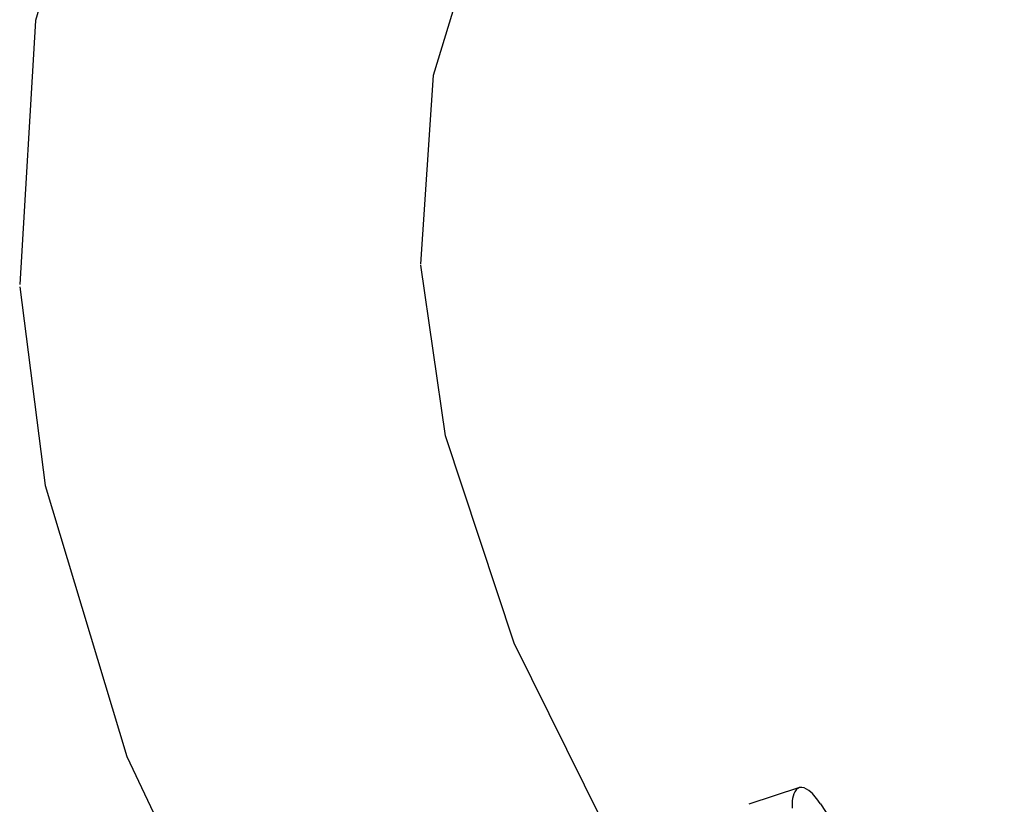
# Model space of a CAD drawing. Header units: millimetres. Extents: x 0 to 11890, y 0 to 8410.
# Tile 4 of 130: x 3120 to 3208, y 4904 to 4975. Entities that reach past the tile are written whole.
import ezdxf

# ---------------------------------------------------------------- set-up
doc = ezdxf.new("R2010")
doc.units = ezdxf.units.MM
doc.header["$LTSCALE"] = 653.95
doc.layers.add('304105000085DXF_CONTINUOUS_LINE', color=7, linetype='CONTINUOUS')
doc.layers.add('R12-1700-XIADXF_CONTINUOUS_LINE', color=7, linetype='CONTINUOUS')

msp = doc.modelspace()

# ---------------------------------------------------------------- linework, layer by layer
at = {"layer": '304105000085DXF_CONTINUOUS_LINE', "color": 7, "linetype": 'Continuous'}
for p, q in [((3190.014, 4905.795), (3185.483, 4904.301)), ((3191.893, 4904.34), (3196.858, 4896.811))]:
    msp.add_line(p, q, dxfattribs=at)
for points, knots in [([(3190.014, 4905.795), (3189.906, 4905.76), (3189.35, 4905.304), (3189.357, 4904.508), (3189.357, 4903.942)], [0, 0, 0, 0, 0.168381, 1, 1, 1, 1]), ([(3191.893, 4904.34), (3191.604, 4904.778), (3191.161, 4905.434), (3190.296, 4905.889), (3190.014, 4905.795)], [0, 0, 0, 0, 0.638923, 1, 1, 1, 1])]:
    msp.add_open_spline(points, degree=3, knots=knots, dxfattribs=at)
at = {"layer": 'R12-1700-XIADXF_CONTINUOUS_LINE', "color": 7, "linetype": 'Continuous'}
for points in [[(3190.918, 5119.964), (3188.376, 5110.132), (3174.935, 5080.466), (3158.751, 5053.294), (3142.605, 5027.362), (3129.388, 5001.353), (3121.549, 4974.553), (3120.136, 4950.901)], [(3156.091, 4952.721), (3157.219, 4969.648), (3162.842, 4988.056), (3172.875, 5007.801), (3186.421, 5029.704), (3201.488, 5054.202), (3208.379, 5067.543)], [(3183.083, 4884.701), (3173.894, 4899.67), (3164.451, 4918.746), (3158.31, 4937.336), (3156.097, 4952.613)], [(3120.148, 4950.671), (3122.428, 4932.891), (3129.724, 4908.594), (3141.108, 4884.544), (3153.034, 4864.875)]]:
    msp.add_lwpolyline(points, dxfattribs=at)

doc.saveas('drawing.dxf')
